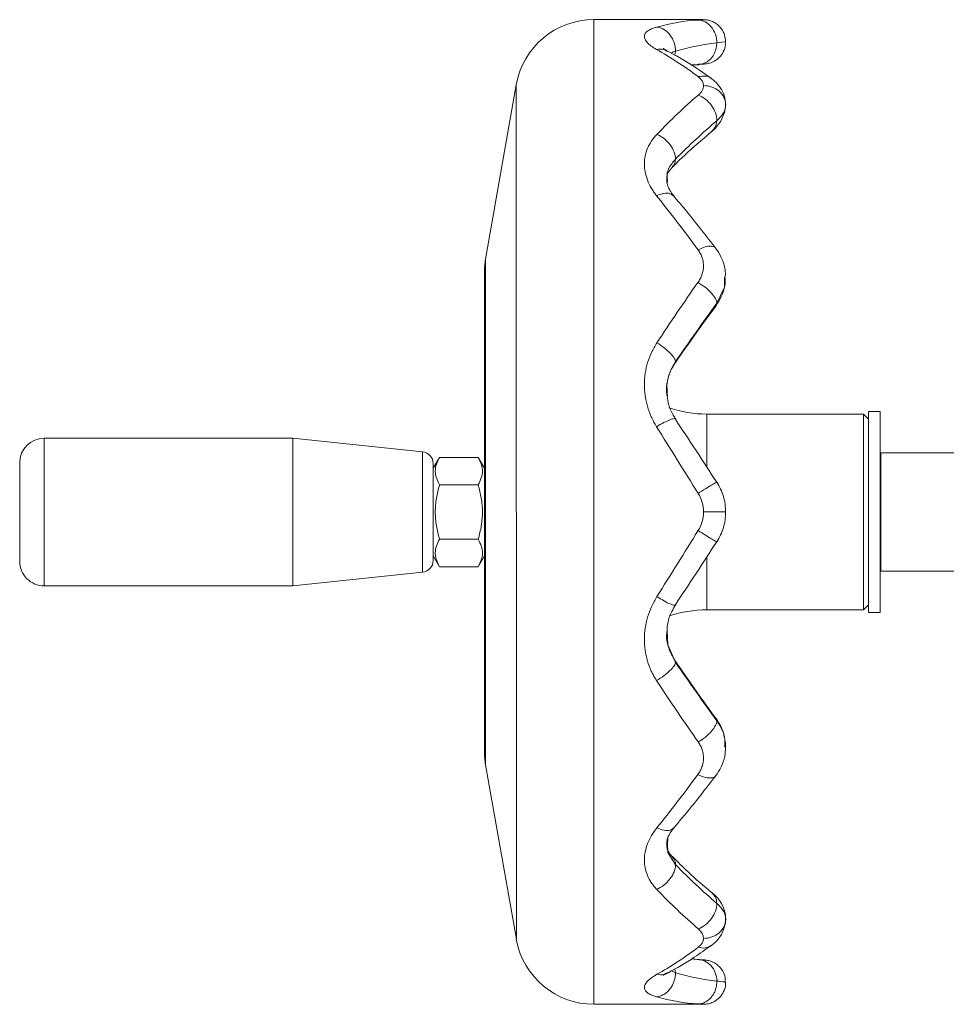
# Model space of a CAD drawing. Header units: millimetres. Extents: x 75 to 915, y -46 to 868.
# Tile 1 of 45: x 75 to 169, y -46 to 54. Entities that reach past the tile are written whole.
import ezdxf

# ---------------------------------------------------------------- set-up
doc = ezdxf.new("R2010")
doc.units = ezdxf.units.MM

msp = doc.modelspace()

# ---------------------------------------------------------------- linework, layer by layer
at = {"color": 7, "linetype": 'Continuous', "lineweight": 15}
for p, q in [((144.56, 53.69), (133.49, 53.69)), ((141.77, 50.48), (141.7, 50.09)), ((143.38, 49.06), (143.98, 49.1)), ((143.95, 49.1), (144.16, 49.11)), ((144.56, 49.18), (144.7, 49.19)), ((125.61, 47.07), (122.49, 29.37)), ((145.41, 42.29), (145.76, 42.59)), ((122.37, 27.98), (122.37, -20.62)), ((145.84, 24.62), (145.87, 24.69)), ((145.97, 24.89), (145.86, 24.67)), ((141.77, 18.93), (141.71, 18.85)), ((160.87, 13.63), (144.96, 13.63)), ((161.37, 13.13), (160.87, 13.63)), ((160.87, 13.63), (160.87, -6.25)), ((162.57, 13.89), (161.37, 13.89)), ((161.37, -6.51), (161.37, 13.89)), ((162.57, -6.51), (162.57, 13.89)), ((102.9, 11.18), (77.67, 11.18)), ((116.1, 9.8), (102.9, 11.18)), ((102.9, 11.18), (102.9, -3.82)), ((117.81, 9.23), (117.17, 8.13)), ((121.74, 9.23), (117.81, 9.23)), ((122.37, 8.13), (121.74, 9.23)), ((175.02, 9.69), (162.62, 9.69)), ((162.62, 9.69), (162.62, -2.31)), ((75.17, -1.32), (75.17, 8.68)), ((117.17, 8.6), (117.17, -1.23)), ((162.62, 8.69), (162.57, 8.69)), ((121.74, 6.46), (117.81, 6.46)), ((121.74, 0.91), (117.81, 0.91)), ((117.17, -0.77), (117.81, -1.87)), ((121.74, -1.87), (122.37, -0.77)), ((121.74, -1.87), (117.81, -1.87)), ((162.57, -1.31), (162.62, -1.31)), ((102.9, -3.82), (116.1, -2.43)), ((162.62, -2.31), (175.02, -2.31)), ((77.67, -3.82), (102.9, -3.82)), ((160.87, -6.25), (161.37, -5.75)), ((144.96, -6.25), (160.87, -6.25)), ((161.37, -6.51), (162.57, -6.51)), ((141.77, -11.56), (141.71, -11.48)), ((145.84, -17.26), (145.88, -17.33)), ((145.97, -17.52), (145.86, -17.3)), ((122.49, -22), (125.62, -39.7)), ((141.7, -42.7), (141.78, -43.11)), ((133.5, -46.31), (144.56, -46.31))]:
    msp.add_line(p, q, dxfattribs=at)
at = {"color": 8, "linetype": 'Continuous', "lineweight": 15}
for p, q in [((133.49, 53.69), (133.5, -46.31)), ((143.33, 49.09), (144.02, 49.15)), ((125.61, 47.07), (125.62, -39.7)), ((140.94, 37.08), (140.96, 37.44)), ((122.49, 29.37), (122.49, -22)), ((144.96, 13.63), (144.96, 8.27)), ((77.67, 11.18), (77.67, -3.82)), ((116.1, -2.43), (116.1, 9.8)), ((144.96, -0.95), (144.96, -6.25)), ((140.96, -30.08), (140.99, -29.48))]:
    msp.add_line(p, q, dxfattribs=at)
at = {"color": 8, "linetype": 'Continuous', "lineweight": 15, "flags": 128}
for points in [[(146.77, 51.42), (146.74, 51.42), (145.97, 51.33), (145.97, 51.33), (145.97, 51.33)], [(146.77, 27.53), (146.74, 26.51), (145.97, 24.89), (145.97, 24.89), (145.97, 24.89)], [(140.94, -8.34), (141, -9.8), (141.77, -11.56), (141.77, -11.56), (141.77, -11.56)], [(140.96, -30.05), (141, -30.9), (141.78, -32.14), (141.78, -32.14), (141.78, -32.14)], [(141.36, -42.9), (141.78, -43.11), (141.78, -43.11), (141.78, -43.11)]]:
    msp.add_lwpolyline(points, dxfattribs=at)
at = {"color": 7, "linetype": 'Continuous', "lineweight": 15, "flags": 128}
msp.add_lwpolyline([(145.34, 42.23), (145.81, 42.64), (146.4, 43.39), (146.77, 44.25), (146.86, 44.82), (146.87, 45.04), (146.87, 45.04), (146.87, 45.04), (146.87, 45.04), (146.87, 45.04)], dxfattribs=at)
at = {"color": 7, "linetype": 'Continuous', "lineweight": 15}
for centre, radius, start, end in [((133.49, 45.69), 8, 90.0016, 170.0016), ((146.15, 45.04), 0.725, 0.0589, 17.627), ((130.37, 27.99), 8, 170.0016, 180.0016), ((144.96, 25.63), 12, 251.2482, 270.0016), ((77.67, 8.68), 2.5, 90.0016, 180.0016), ((115.97, 8.6), 1.2, 0.0016, 84.0016), ((77.67, -1.32), 2.5, 180.0016, 270.0016), ((115.97, -1.23), 1.2, 276.0016, 0.0016), ((144.96, -18.25), 12, 90.0016, 108.5914), ((130.37, -20.62), 8, 180.0016, 190.0016), ((143.73, -37.67), 3.15, 0.1558, 34.4485), ((143.54, -37.6), 3.33, 301.656, 0.5004), ((143.33, -37.62), 3.55, 350.4965, 0.787), ((133.49, -38.31), 8, 190.0016, 270.0016)]:
    msp.add_arc(centre, radius, start, end, dxfattribs=at)
for points in [[(139.89, 52.94), (141.27, 53.32), (142.66, 53.56), (144.04, 53.65)], [(145.97, 51.32), (144.57, 51.19), (143.17, 50.91), (141.77, 50.48)], [(144.08, 47.9), (142.67, 48.96), (141.26, 49.88), (139.85, 50.66)], [(144.62, 46.99), (144.62, 47.32), (144.43, 47.63), (144.08, 47.9)], [(139.89, 42.04), (141.29, 43.49), (142.68, 44.82), (144.08, 46.02)], [(144.08, 46.02), (144.43, 46.32), (144.62, 46.66), (144.62, 46.99)], [(145.97, 43.43), (144.57, 42.24), (143.17, 40.93), (141.77, 39.51)], [(144.08, 30.3), (142.67, 32.22), (141.26, 34.07), (139.85, 35.81)], [(139.89, 20.87), (141.27, 22.96), (142.66, 25.01), (144.04, 26.98)], [(145.97, 24.89), (144.57, 22.96), (143.17, 20.97), (141.77, 18.93)], [(141.77, 13.1), (143.17, 10.99), (144.57, 8.85), (145.97, 6.7)], [(144.08, 5.56), (142.67, 7.84), (141.26, 10.11), (139.85, 12.35)], [(144.62, 3.69), (144.62, 4.35), (144.43, 5), (144.08, 5.56)], [(144.08, 1.81), (144.43, 2.37), (144.62, 3.02), (144.62, 3.69)], [(139.89, -4.91), (141.29, -2.69), (142.69, -0.45), (144.08, 1.81)], [(145.97, 0.67), (144.57, -1.48), (143.17, -3.62), (141.77, -5.73)], [(141.77, -11.56), (143.17, -13.6), (144.57, -15.59), (145.97, -17.52)], [(144.09, -19.67), (142.67, -17.66), (141.26, -15.57), (139.85, -13.43)], [(139.89, -28.39), (141.27, -26.68), (142.66, -24.87), (144.04, -22.98)], [(141.78, -32.13), (143.17, -33.56), (144.57, -34.87), (145.97, -36.06)], [(144.09, -38.65), (142.67, -37.43), (141.26, -36.09), (139.85, -34.63)], [(144.62, -39.62), (144.62, -39.28), (144.43, -38.95), (144.09, -38.65)], [(144.09, -40.52), (144.43, -40.26), (144.62, -39.95), (144.62, -39.62)], [(139.89, -43.27), (141.29, -42.5), (142.69, -41.58), (144.09, -40.52)], [(141.78, -43.11), (143.17, -43.54), (144.57, -43.82), (145.97, -43.95)], [(144.09, -46.28), (142.67, -46.19), (141.26, -45.95), (139.85, -45.56)]]:
    msp.add_open_spline(points, degree=3, dxfattribs=at)
at = {"color": 8, "linetype": 'Continuous', "lineweight": 15}
for points, knots in [([(144.04, 53.65), (144.26, 53.66), (144.6, 53.68), (144.57, 53.68), (144.56, 53.68)], [0, 0, 0, 0, 0.636934, 1, 1, 1, 1]), ([(141.77, 50.48), (141.77, 50.48), (141.67, 50.45), (141.47, 50.39), (141.37, 50.32), (141.34, 50.28)], [0, 0, 0, 0, 0.000056, 0.579463, 1, 1, 1, 1]), ([(144.02, 49.15), (144.08, 49.15), (144.33, 49.17), (144.61, 49.18), (144.58, 49.18), (144.57, 49.18)], [0, 0, 0, 0, 0.179211, 0.723243, 1, 1, 1, 1]), ([(144.08, 47.9), (144.33, 47.94), (144.81, 48.01), (145.3, 47.88), (145.43, 47.7), (145.44, 47.7)], [0, 0, 0, 0, 0.493791, 0.987583, 1, 1, 1, 1]), ([(145.97, 43.43), (145.94, 43.19), (145.89, 42.75), (145.61, 42.49), (145.48, 42.38)], [0, 0, 0, 0, 0.546764, 1, 1, 1, 1]), ([(141.77, 39.51), (141.77, 39.51), (141.67, 39.39), (141.27, 38.93), (140.86, 38.24), (140.93, 37.63), (140.96, 37.45)], [0, 0, 0, 0, 0.000019, 0.194175, 0.759673, 1, 1, 1, 1]), ([(141.77, 18.93), (141.77, 18.93), (141.67, 18.76), (141.27, 18.11), (140.82, 16.93), (140.93, 15.89), (140.98, 15.44)], [0, 0, 0, 0, 0.000016, 0.162263, 0.634821, 1, 1, 1, 1]), ([(145.49, -35.02), (145.62, -35.13), (145.9, -35.39), (145.95, -35.82), (145.97, -36.06)], [0, 0, 0, 0, 0.445198, 1, 1, 1, 1]), ([(145.42, -40.34), (145.23, -40.45), (144.84, -40.67), (144.34, -40.57), (144.09, -40.52)], [0, 0, 0, 0, 0.4983319, 1, 1, 1, 1]), ([(145.97, -43.96), (145.97, -43.96), (146.04, -43.96), (146.41, -44), (146.87, -44.06), (146.79, -44.05), (146.77, -44.05)], [0, 0, 0, 0, 0.000019, 0.124949, 0.704662, 1, 1, 1, 1]), ([(144.56, -46.31), (144.58, -46.31), (144.62, -46.31), (144.35, -46.3), (144.12, -46.28), (144.08, -46.28)], [0, 0, 0, 0, 0.295904, 0.871099, 1, 1, 1, 1])]:
    msp.add_open_spline(points, degree=3, knots=knots, dxfattribs=at)
at = {"color": 7, "linetype": 'Continuous', "lineweight": 15}
for points, knots in [([(144.04, 53.65), (144.3, 53.64), (144.55, 53.58), (145.02, 53.34), (145.24, 53.16), (145.59, 52.73), (145.73, 52.48), (145.93, 51.92), (145.97, 51.62), (145.97, 51.33)], [0, 0, 0, 0, 0.25, 0.25, 0.5, 0.5, 0.75, 0.75, 1, 1, 1, 1]), ([(146.85, 51.43), (146.84, 51.66), (146.81, 52.13), (146.49, 52.73), (146.08, 53.18), (145.66, 53.45), (145.27, 53.6), (144.95, 53.67), (144.72, 53.69), (144.6, 53.68), (144.56, 53.68)], [0, 0, 0, 0, 0.188906, 0.389427, 0.553808, 0.692781, 0.808329, 0.899664, 0.965056, 1, 1, 1, 1]), ([(139.85, 50.66), (139.75, 50.72), (139.65, 50.78), (139.47, 50.89), (139.39, 50.95), (139.16, 51.12), (139.03, 51.23), (138.83, 51.46), (138.75, 51.57), (138.64, 51.79), (138.62, 51.89), (138.62, 52.09), (138.65, 52.18), (138.76, 52.37), (138.84, 52.45), (139.05, 52.61), (139.18, 52.68), (139.5, 52.82), (139.69, 52.88), (139.88, 52.94)], [0, 0, 0, 0, 0.0625, 0.0625, 0.125, 0.125, 0.25, 0.25, 0.375, 0.375, 0.5, 0.5, 0.625, 0.625, 0.75, 0.75, 0.875, 0.875, 1, 1, 1, 1]), ([(139.89, 52.94), (140.14, 52.91), (140.38, 52.83), (140.84, 52.55), (141.06, 52.36), (141.4, 51.9), (141.54, 51.64), (141.73, 51.07), (141.78, 50.77), (141.77, 50.48)], [0, 0, 0, 0, 0.25, 0.25, 0.5, 0.5, 0.75, 0.75, 1, 1, 1, 1]), ([(145.97, 51.33), (145.97, 51.27), (145.97, 51.17), (145.95, 51.01), (145.92, 50.86), (145.89, 50.7), (145.84, 50.54), (145.79, 50.39), (145.72, 50.23), (145.64, 50.09), (145.55, 49.94), (145.44, 49.81), (145.33, 49.68), (145.21, 49.56), (145.07, 49.46), (144.92, 49.37), (144.77, 49.29), (144.61, 49.23), (144.44, 49.18), (144.26, 49.15), (144.14, 49.15), (144.08, 49.15)], [0, 0, 0, 0, 0.0439536, 0.08887, 0.1347494, 0.1815922, 0.2293987, 0.2781692, 0.327904, 0.3786032, 0.4302671, 0.4828959, 0.5364898, 0.5910489, 0.6465734, 0.7030634, 0.7605191, 0.8189404, 0.8783277, 0.9386808, 1, 1, 1, 1]), ([(144.22, 49.15), (144.26, 49.16), (144.44, 49.17), (144.7, 49.18), (144.76, 49.19), (144.77, 49.19), (144.78, 49.19), (144.78, 49.19), (144.79, 49.19), (144.85, 49.2), (145.1, 49.23), (145.61, 49.37), (146.22, 49.78), (146.66, 50.42), (146.88, 50.99), (146.85, 51.33), (146.84, 51.43)], [0, 0, 0, 0, 0.0444086, 0.2236704, 0.3408212, 0.3511504, 0.3575007, 0.3599592, 0.3619327, 0.365503, 0.3926716, 0.5027539, 0.6685264, 0.8016013, 0.947235, 1, 1, 1, 1]), ([(139.85, 50.66), (140.11, 50.7), (140.5, 50.75), (140.8, 50.55), (140.91, 50.48)], [0, 0, 0, 0, 0.664574, 1, 1, 1, 1]), ([(140.97, 50.5), (140.88, 50.55), (140.68, 50.67), (140.53, 50.78), (140.54, 50.77), (140.55, 50.77)], [0, 0, 0, 0, 0.377712, 0.792988, 1, 1, 1, 1]), ([(145.4, 47.72), (145.12, 47.92), (143.95, 48.76), (142.46, 49.71), (141.24, 50.34), (140.92, 50.5)], [0, 0, 0, 0, 0.185335, 0.787555, 1, 1, 1, 1]), ([(146.87, 45.04), (146.87, 45.04), (146.87, 45.31), (146.77, 46.01), (146.36, 46.8), (145.85, 47.39), (145.54, 47.62), (145.43, 47.69)], [0, 0, 0, 0, 0.000003, 0.296713, 0.582457, 0.865031, 1, 1, 1, 1]), ([(144.08, 46.02), (144.33, 45.93), (144.58, 45.79), (145.04, 45.44), (145.25, 45.22), (145.6, 44.75), (145.74, 44.48), (145.93, 43.95), (145.97, 43.68), (145.97, 43.43)], [0, 0, 0, 0, 0.25, 0.25, 0.5, 0.5, 0.75, 0.75, 1, 1, 1, 1]), ([(144.62, 46.99), (144.92, 46.99), (145.21, 46.94), (145.75, 46.74), (146, 46.6), (146.42, 46.24), (146.59, 46.02), (146.81, 45.55), (146.87, 45.29), (146.87, 45.04)], [0, 0, 0, 0, 0.25, 0.25, 0.5, 0.5, 0.75, 0.75, 1, 1, 1, 1]), ([(146.87, 45.04), (146.87, 44.77), (146.79, 44.5), (146.49, 43.95), (146.26, 43.68), (145.97, 43.43)], [0, 0, 0, 0, 0.5, 0.5, 1, 1, 1, 1]), ([(146.87, 45.04), (146.87, 45.04), (146.87, 45.09), (146.87, 45.11), (146.87, 45.13)], [0, 0, 0, 0, 0.000076, 1, 1, 1, 1]), ([(139.85, 35.81), (139.75, 35.94), (139.65, 36.07), (139.47, 36.33), (139.39, 36.46), (139.16, 36.86), (139.03, 37.13), (138.83, 37.68), (138.75, 37.96), (138.64, 38.52), (138.62, 38.79), (138.62, 39.33), (138.65, 39.6), (138.76, 40.14), (138.84, 40.4), (139.05, 40.89), (139.18, 41.14), (139.5, 41.6), (139.69, 41.82), (139.88, 42.04)], [0, 0, 0, 0, 0.0625, 0.0625, 0.125, 0.125, 0.25, 0.25, 0.375, 0.375, 0.5, 0.5, 0.625, 0.625, 0.75, 0.75, 0.875, 0.875, 1, 1, 1, 1]), ([(139.89, 42.04), (140.14, 41.94), (140.39, 41.79), (140.84, 41.42), (141.06, 41.2), (141.41, 40.73), (141.54, 40.48), (141.73, 39.98), (141.78, 39.73), (141.77, 39.51)], [0, 0, 0, 0, 0.25, 0.25, 0.5, 0.5, 0.75, 0.75, 1, 1, 1, 1]), ([(141.46, 38.7), (141.48, 38.73), (142.31, 39.56), (143.66, 40.82), (144.98, 41.91), (145.51, 42.35)], [0, 0, 0, 0, 0.019556, 0.605732, 1, 1, 1, 1]), ([(141.77, 39.51), (141.76, 39.28), (141.73, 38.99), (141.53, 38.82), (141.48, 38.78)], [0, 0, 0, 0, 0.754302, 1, 1, 1, 1]), ([(140.89, 37.44), (140.89, 37.52), (140.87, 37.81), (141.02, 38.14), (141.22, 38.44), (141.43, 38.67), (141.51, 38.75)], [0, 0, 0, 0, 0.160159, 0.638955, 0.866296, 1, 1, 1, 1]), ([(141.63, 35.75), (141.51, 35.9), (141.27, 36.22), (141.01, 36.71), (140.88, 37.11), (140.89, 37.35), (140.89, 37.44)], [0, 0, 0, 0, 0.2149553, 0.4613353, 0.7917398, 1, 1, 1, 1]), ([(139.85, 35.81), (140.1, 35.91), (140.61, 36.09), (141.25, 36.07), (141.48, 35.86), (141.6, 35.76)], [0, 0, 0, 0, 0.343464, 0.686928, 1, 1, 1, 1]), ([(145.87, 30.46), (145.6, 30.81), (144.48, 32.27), (143.06, 34.06), (141.9, 35.41), (141.6, 35.76)], [0, 0, 0, 0, 0.186037, 0.791829, 1, 1, 1, 1]), ([(144.04, 26.98), (144.13, 27.11), (144.21, 27.24), (144.36, 27.5), (144.42, 27.64), (144.52, 27.92), (144.55, 28.07), (144.61, 28.36), (144.62, 28.5), (144.62, 28.79), (144.61, 28.94), (144.57, 29.23), (144.54, 29.37), (144.45, 29.65), (144.39, 29.78), (144.25, 30.04), (144.16, 30.17), (144.08, 30.29)], [0, 0, 0, 0, 0.125, 0.125, 0.25, 0.25, 0.375, 0.375, 0.5, 0.5, 0.625, 0.625, 0.75, 0.75, 0.875, 0.875, 1, 1, 1, 1]), ([(144.08, 30.3), (144.33, 30.41), (144.83, 30.65), (145.45, 30.71), (145.81, 30.62), (145.85, 30.46), (145.86, 30.43)], [0, 0, 0, 0, 0.3128441, 0.6256882, 0.9385323, 1, 1, 1, 1]), ([(146.83, 27.53), (146.84, 27.73), (146.87, 28.35), (146.58, 29.3), (146.15, 30.06), (145.92, 30.39), (145.88, 30.44)], [0, 0, 0, 0, 0.189712, 0.588308, 0.930495, 1, 1, 1, 1]), ([(145.9, 24.67), (146.09, 24.96), (146.48, 25.58), (146.82, 26.54), (146.83, 27.19), (146.84, 27.45)], [0, 0, 0, 0, 0.3500346, 0.7337076, 1, 1, 1, 1]), ([(144.04, 26.98), (144.3, 26.85), (144.55, 26.68), (145.02, 26.33), (145.24, 26.13), (145.59, 25.74), (145.74, 25.55), (145.93, 25.19), (145.97, 25.03), (145.97, 24.89)], [0, 0, 0, 0, 0.25, 0.25, 0.5, 0.5, 0.75, 0.75, 1, 1, 1, 1]), ([(141.74, 18.81), (141.76, 18.84), (142.61, 20.08), (144, 22.06), (145.36, 23.91), (145.9, 24.64)], [0, 0, 0, 0, 0.017737, 0.613656, 1, 1, 1, 1]), ([(139.85, 12.35), (139.75, 12.52), (139.65, 12.68), (139.47, 13.02), (139.39, 13.19), (139.16, 13.71), (139.03, 14.06), (138.83, 14.79), (138.75, 15.17), (138.65, 15.91), (138.62, 16.28), (138.62, 17.03), (138.65, 17.4), (138.76, 18.14), (138.84, 18.5), (139.05, 19.21), (139.18, 19.55), (139.5, 20.22), (139.7, 20.55), (139.89, 20.87)], [0, 0, 0, 0, 0.0625, 0.0625, 0.125, 0.125, 0.25, 0.25, 0.375, 0.375, 0.5, 0.5, 0.625, 0.625, 0.75, 0.75, 0.875, 0.875, 1, 1, 1, 1]), ([(139.89, 20.87), (140.14, 20.71), (140.39, 20.54), (140.85, 20.18), (141.06, 19.99), (141.41, 19.64), (141.55, 19.46), (141.73, 19.16), (141.78, 19.03), (141.77, 18.93)], [0, 0, 0, 0, 0.25, 0.25, 0.5, 0.5, 0.75, 0.75, 1, 1, 1, 1]), ([(140.93, 15.49), (140.91, 15.6), (140.82, 16.11), (140.94, 17.03), (141.24, 18.02), (141.61, 18.6), (141.75, 18.82)], [0, 0, 0, 0, 0.092977, 0.432696, 0.779984, 1, 1, 1, 1]), ([(141.78, 13.14), (141.7, 13.27), (141.41, 13.74), (141.06, 14.51), (140.97, 15.18), (140.94, 15.46)], [0, 0, 0, 0, 0.176957, 0.649469, 1, 1, 1, 1]), ([(139.85, 12.35), (140.1, 12.5), (140.36, 12.64), (140.83, 12.88), (141.04, 12.98), (141.4, 13.12), (141.54, 13.16), (141.73, 13.18), (141.78, 13.15), (141.77, 13.1)], [0, 0, 0, 0, 0.25, 0.25, 0.5, 0.5, 0.75, 0.75, 1, 1, 1, 1]), ([(117.81, 9.23), (117.55, 8.78), (117.38, 8.32), (117.38, 7.73), (117.39, 7.61), (117.43, 7.38), (117.46, 7.26), (117.57, 6.92), (117.68, 6.69), (117.81, 6.46)], [0, 0, 0, 0, 0.5, 0.5, 0.625, 0.625, 0.75, 0.75, 1, 1, 1, 1]), ([(121.74, 6.46), (122, 6.91), (122.17, 7.37), (122.17, 7.96), (122.16, 8.08), (122.12, 8.32), (122.09, 8.43), (121.98, 8.78), (121.87, 9.01), (121.74, 9.23)], [0, 0, 0, 0, 0.5, 0.5, 0.625, 0.625, 0.75, 0.75, 1, 1, 1, 1]), ([(117.81, 0.91), (117.68, 1.36), (117.57, 1.82), (117.42, 2.75), (117.38, 3.22), (117.38, 4.15), (117.42, 4.63), (117.57, 5.56), (117.68, 6.01), (117.81, 6.46)], [0, 0, 0, 0, 0.25, 0.25, 0.5, 0.5, 0.75, 0.75, 1, 1, 1, 1]), ([(121.74, 0.91), (121.87, 1.36), (121.98, 1.82), (122.13, 2.75), (122.17, 3.22), (122.17, 4.16), (122.13, 4.63), (121.97, 5.56), (121.87, 6.01), (121.74, 6.46)], [0, 0, 0, 0, 0.25, 0.25, 0.5, 0.5, 0.75, 0.75, 1, 1, 1, 1]), ([(144.08, 5.56), (144.33, 5.73), (144.58, 5.89), (145.04, 6.18), (145.25, 6.31), (145.6, 6.52), (145.74, 6.6), (145.93, 6.7), (145.97, 6.72), (145.97, 6.7)], [0, 0, 0, 0, 0.25, 0.25, 0.5, 0.5, 0.75, 0.75, 1, 1, 1, 1]), ([(145.97, 6.7), (146.26, 6.26), (146.49, 5.77), (146.79, 4.75), (146.87, 4.22), (146.87, 3.69)], [0, 0, 0, 0, 0.5, 0.5, 1, 1, 1, 1]), ([(144.62, 3.69), (144.92, 3.69), (145.21, 3.69), (145.76, 3.69), (146.01, 3.69), (146.42, 3.69), (146.59, 3.69), (146.81, 3.69), (146.87, 3.69), (146.87, 3.69)], [0, 0, 0, 0, 0.25, 0.25, 0.5, 0.5, 0.75, 0.75, 1, 1, 1, 1]), ([(146.87, 3.69), (146.87, 3.15), (146.79, 2.62), (146.49, 1.6), (146.26, 1.11), (145.97, 0.67)], [0, 0, 0, 0, 0.5, 0.5, 1, 1, 1, 1]), ([(144.08, 1.81), (144.33, 1.64), (144.58, 1.49), (145.04, 1.2), (145.25, 1.06), (145.6, 0.85), (145.74, 0.77), (145.93, 0.67), (145.97, 0.65), (145.97, 0.67)], [0, 0, 0, 0, 0.25, 0.25, 0.5, 0.5, 0.75, 0.75, 1, 1, 1, 1]), ([(117.81, 0.91), (117.55, 0.46), (117.38, 0), (117.38, -0.59), (117.39, -0.71), (117.43, -0.95), (117.46, -1.06), (117.57, -1.41), (117.68, -1.64), (117.81, -1.87)], [0, 0, 0, 0, 0.5, 0.5, 0.625, 0.625, 0.75, 0.75, 1, 1, 1, 1]), ([(121.74, -1.87), (122, -1.41), (122.17, -0.95), (122.17, -0.36), (122.16, -0.24), (122.12, -0.01), (122.09, 0.11), (121.98, 0.45), (121.87, 0.68), (121.74, 0.91)], [0, 0, 0, 0, 0.5, 0.5, 0.625, 0.625, 0.75, 0.75, 1, 1, 1, 1]), ([(139.85, -13.43), (139.75, -13.27), (139.65, -13.12), (139.47, -12.79), (139.39, -12.63), (139.16, -12.13), (139.03, -11.78), (138.83, -11.07), (138.75, -10.7), (138.65, -9.97), (138.62, -9.6), (138.62, -8.85), (138.65, -8.48), (138.76, -7.73), (138.84, -7.36), (139.05, -6.64), (139.18, -6.28), (139.5, -5.59), (139.7, -5.25), (139.89, -4.91)], [0, 0, 0, 0, 0.0625, 0.0625, 0.125, 0.125, 0.25, 0.25, 0.375, 0.375, 0.5, 0.5, 0.625, 0.625, 0.75, 0.75, 0.875, 0.875, 1, 1, 1, 1]), ([(139.89, -4.91), (140.14, -5.07), (140.39, -5.22), (140.85, -5.48), (141.06, -5.58), (141.41, -5.73), (141.55, -5.78), (141.73, -5.8), (141.78, -5.78), (141.77, -5.73)], [0, 0, 0, 0, 0.25, 0.25, 0.5, 0.5, 0.75, 0.75, 1, 1, 1, 1]), ([(140.92, -8.35), (140.93, -8.1), (140.97, -7.44), (141.29, -6.56), (141.65, -5.98), (141.78, -5.76)], [0, 0, 0, 0, 0.279762, 0.734884, 1, 1, 1, 1]), ([(141.76, -11.45), (141.67, -11.31), (141.36, -10.84), (141.01, -9.97), (140.83, -9.04), (140.9, -8.48), (140.92, -8.33)], [0, 0, 0, 0, 0.146992, 0.501595, 0.866504, 1, 1, 1, 1]), ([(139.85, -13.43), (140.1, -13.29), (140.36, -13.12), (140.83, -12.78), (141.04, -12.6), (141.4, -12.25), (141.54, -12.09), (141.73, -11.79), (141.78, -11.66), (141.77, -11.56)], [0, 0, 0, 0, 0.25, 0.25, 0.5, 0.5, 0.75, 0.75, 1, 1, 1, 1]), ([(145.9, -17.28), (145.87, -17.25), (145.03, -16.12), (143.64, -14.18), (142.28, -12.21), (141.74, -11.43)], [0, 0, 0, 0, 0.0165918, 0.6092777, 1, 1, 1, 1]), ([(144.09, -19.67), (144.33, -19.53), (144.58, -19.36), (145.04, -18.98), (145.25, -18.78), (145.6, -18.39), (145.74, -18.19), (145.93, -17.82), (145.98, -17.66), (145.97, -17.52)], [0, 0, 0, 0, 0.25, 0.25, 0.5, 0.5, 0.75, 0.75, 1, 1, 1, 1]), ([(146.73, -19.22), (146.71, -19.06), (146.63, -18.51), (146.28, -17.86), (145.99, -17.43), (145.91, -17.3)], [0, 0, 0, 0, 0.23202, 0.778516, 1, 1, 1, 1]), ([(145.97, -17.52), (145.97, -17.52), (146.04, -17.62), (146.41, -18.2), (146.87, -19.09), (146.79, -19.88), (146.77, -20.13)], [0, 0, 0, 0, 0.000019, 0.127297, 0.717901, 1, 1, 1, 1]), ([(144.05, -22.98), (144.13, -22.86), (144.22, -22.73), (144.36, -22.48), (144.42, -22.34), (144.52, -22.07), (144.56, -21.93), (144.61, -21.64), (144.62, -21.49), (144.63, -21.21), (144.61, -21.06), (144.57, -20.77), (144.54, -20.62), (144.45, -20.34), (144.39, -20.2), (144.25, -19.93), (144.16, -19.8), (144.08, -19.67)], [0, 0, 0, 0, 0.125, 0.125, 0.25, 0.25, 0.375, 0.375, 0.5, 0.5, 0.625, 0.625, 0.75, 0.75, 0.875, 0.875, 1, 1, 1, 1]), ([(146.85, -20.2), (146.86, -20.12), (146.88, -19.89), (146.83, -19.67), (146.79, -19.52)], [0, 0, 0, 0, 0.364886, 1, 1, 1, 1]), ([(145.88, -23.08), (145.92, -23.02), (146.16, -22.69), (146.56, -21.96), (146.86, -21), (146.84, -20.37), (146.84, -20.13)], [0, 0, 0, 0, 0.0704, 0.412878, 0.770499, 1, 1, 1, 1]), ([(144.05, -22.98), (144.3, -23.09), (144.81, -23.32), (145.44, -23.35), (145.8, -23.25), (145.85, -23.09), (145.86, -23.06)], [0, 0, 0, 0, 0.3128085, 0.625617, 0.9384256, 1, 1, 1, 1]), ([(141.61, -28.39), (141.87, -28.08), (143, -26.75), (144.42, -24.98), (145.58, -23.47), (145.87, -23.09)], [0, 0, 0, 0, 0.186787, 0.794622, 1, 1, 1, 1]), ([(139.85, -34.63), (139.75, -34.52), (139.66, -34.41), (139.48, -34.19), (139.39, -34.07), (139.16, -33.73), (139.03, -33.48), (138.83, -32.98), (138.75, -32.72), (138.65, -32.19), (138.62, -31.92), (138.63, -31.38), (138.65, -31.1), (138.76, -30.54), (138.84, -30.26), (139.05, -29.72), (139.18, -29.44), (139.51, -28.91), (139.7, -28.65), (139.89, -28.39)], [0, 0, 0, 0, 0.0625, 0.0625, 0.125, 0.125, 0.25, 0.25, 0.375, 0.375, 0.5, 0.5, 0.625, 0.625, 0.75, 0.75, 0.875, 0.875, 1, 1, 1, 1]), ([(139.89, -28.39), (140.14, -28.49), (140.63, -28.69), (141.26, -28.68), (141.49, -28.48), (141.6, -28.39)], [0, 0, 0, 0, 0.345274, 0.690549, 1, 1, 1, 1]), ([(140.9, -30.05), (140.9, -29.96), (140.88, -29.7), (141.06, -29.2), (141.32, -28.77), (141.55, -28.47), (141.64, -28.36)], [0, 0, 0, 0, 0.222173, 0.611839, 0.855999, 1, 1, 1, 1]), ([(141.51, -31.38), (141.42, -31.28), (141.21, -31.06), (141, -30.7), (140.88, -30.44), (140.9, -30.16), (140.9, -30.06)], [0, 0, 0, 0, 0.1938807, 0.4149177, 0.7714989, 1, 1, 1, 1]), ([(145.51, -35), (145.49, -34.98), (144.68, -34.34), (143.33, -33.15), (142, -31.85), (141.47, -31.32)], [0, 0, 0, 0, 0.017203, 0.605802, 1, 1, 1, 1]), ([(141.78, -32.13), (141.76, -31.91), (141.73, -31.61), (141.53, -31.45), (141.48, -31.41)], [0, 0, 0, 0, 0.738935, 1, 1, 1, 1]), ([(139.85, -34.63), (140.1, -34.53), (140.36, -34.39), (140.83, -34.03), (141.04, -33.82), (141.4, -33.35), (141.54, -33.1), (141.73, -32.61), (141.78, -32.36), (141.78, -32.14)], [0, 0, 0, 0, 0.25, 0.25, 0.5, 0.5, 0.75, 0.75, 1, 1, 1, 1]), ([(146.87, -37.67), (146.84, -37.34), (146.78, -36.72), (146.37, -35.9), (145.89, -35.32), (145.62, -35.1), (145.55, -35.04)], [0, 0, 0, 0, 0.309115, 0.59734, 0.895298, 1, 1, 1, 1]), ([(145.97, -36.06), (145.98, -36.31), (145.93, -36.58), (145.74, -37.11), (145.6, -37.37), (145.25, -37.85), (145.04, -38.07), (144.58, -38.42), (144.33, -38.56), (144.09, -38.65)], [0, 0, 0, 0, 0.25, 0.25, 0.5, 0.5, 0.75, 0.75, 1, 1, 1, 1]), ([(145.97, -36.06), (146.26, -36.31), (146.49, -36.58), (146.79, -37.13), (146.87, -37.4), (146.87, -37.67)], [0, 0, 0, 0, 0.5, 0.5, 1, 1, 1, 1]), ([(146.87, -37.67), (146.87, -37.92), (146.82, -38.18), (146.59, -38.65), (146.42, -38.87), (146.01, -39.23), (145.76, -39.37), (145.21, -39.57), (144.92, -39.62), (144.62, -39.62)], [0, 0, 0, 0, 0.25, 0.25, 0.5, 0.5, 0.75, 0.75, 1, 1, 1, 1]), ([(140.94, -43.14), (140.97, -43.13), (141.89, -42.67), (143.38, -41.78), (144.83, -40.74), (145.4, -40.33)], [0, 0, 0, 0, 0.017401, 0.613646, 1, 1, 1, 1]), ([(144.17, -41.78), (144.16, -41.78), (143.91, -41.77), (143.67, -41.73), (143.42, -41.69)], [0, 0, 0, 0, 0.019493, 1, 1, 1, 1]), ([(144.03, -41.78), (144.28, -41.77), (144.53, -41.82), (145, -42.04), (145.21, -42.2), (145.57, -42.6), (145.72, -42.84), (145.92, -43.37), (145.97, -43.66), (145.97, -43.96)], [0, 0, 0, 0, 0.25, 0.25, 0.5, 0.5, 0.75, 0.75, 1, 1, 1, 1]), ([(144.77, -41.82), (144.77, -41.82), (144.77, -41.82), (144.73, -41.82), (144.54, -41.8), (144.29, -41.79), (144.18, -41.78)], [0, 0, 0, 0, 0.0118858, 0.1653799, 0.6347556, 1, 1, 1, 1]), ([(146.84, -44.04), (146.84, -43.83), (146.82, -43.39), (146.53, -42.82), (146.16, -42.4), (145.78, -42.12), (145.43, -41.96), (145.15, -41.87), (144.95, -41.84), (144.85, -41.83), (144.8, -41.82), (144.79, -41.82), (144.78, -41.82), (144.78, -41.82), (144.78, -41.82), (144.76, -41.82), (144.76, -41.82), (144.66, -41.81), (144.63, -41.81)], [0, 0, 0, 0, 0.153752, 0.312624, 0.445558, 0.557684, 0.649575, 0.720085, 0.767843, 0.793502, 0.798897, 0.801393, 0.803342, 0.806119, 0.811604, 0.82807, 0.951931, 1, 1, 1, 1]), ([(139.85, -45.56), (139.75, -45.53), (139.66, -45.5), (139.48, -45.44), (139.39, -45.4), (139.16, -45.3), (139.03, -45.23), (138.83, -45.07), (138.75, -44.98), (138.65, -44.8), (138.62, -44.7), (138.63, -44.5), (138.65, -44.4), (138.76, -44.18), (138.84, -44.07), (139.05, -43.85), (139.18, -43.73), (139.51, -43.5), (139.7, -43.39), (139.89, -43.27)], [0, 0, 0, 0, 0.0625, 0.0625, 0.125, 0.125, 0.25, 0.25, 0.375, 0.375, 0.5, 0.5, 0.625, 0.625, 0.75, 0.75, 0.875, 0.875, 1, 1, 1, 1]), ([(141.78, -43.11), (141.78, -43.16), (141.77, -43.26), (141.76, -43.42), (141.74, -43.59), (141.7, -43.76), (141.65, -43.93), (141.59, -44.11), (141.51, -44.29), (141.42, -44.47), (141.31, -44.64), (141.18, -44.81), (141.04, -44.97), (140.87, -45.12), (140.7, -45.25), (140.5, -45.36), (140.29, -45.46), (140.07, -45.53), (139.92, -45.55), (139.85, -45.56)], [0, 0, 0, 0, 0.042793, 0.087589, 0.134388, 0.183191, 0.233998, 0.286808, 0.341623, 0.398441, 0.457264, 0.518091, 0.580923, 0.645758, 0.712598, 0.781442, 0.852291, 0.925143, 1, 1, 1, 1]), ([(140.92, -43.11), (140.82, -43.17), (140.53, -43.36), (140.14, -43.31), (139.89, -43.27)], [0, 0, 0, 0, 0.330954, 1, 1, 1, 1]), ([(140.55, -43.4), (140.56, -43.38), (140.58, -43.36), (140.82, -43.22), (140.97, -43.13), (141, -43.11)], [0, 0, 0, 0, 0.504153, 0.921038, 1, 1, 1, 1]), ([(145.97, -43.96), (145.97, -44.01), (145.97, -44.11), (145.96, -44.27), (145.94, -44.44), (145.9, -44.6), (145.86, -44.77), (145.8, -44.94), (145.73, -45.1), (145.64, -45.27), (145.54, -45.43), (145.43, -45.58), (145.3, -45.72), (145.16, -45.85), (145.01, -45.97), (144.84, -46.07), (144.67, -46.16), (144.48, -46.22), (144.28, -46.27), (144.15, -46.28), (144.08, -46.28)], [0, 0, 0, 0, 0.043546, 0.088502, 0.134869, 0.182648, 0.231839, 0.282443, 0.334461, 0.387892, 0.442737, 0.498996, 0.55667, 0.615759, 0.676262, 0.738181, 0.801514, 0.866261, 0.932424, 1, 1, 1, 1]), ([(144.56, -46.31), (144.63, -46.31), (144.86, -46.31), (145.26, -46.24), (145.78, -46.03), (146.3, -45.63), (146.7, -45.01), (146.9, -44.44), (146.85, -44.11), (146.84, -44.04)], [0, 0, 0, 0, 0.059512, 0.187572, 0.334512, 0.522944, 0.722956, 0.942841, 1, 1, 1, 1])]:
    msp.add_open_spline(points, degree=3, knots=knots, dxfattribs=at)

doc.saveas('drawing.dxf')
